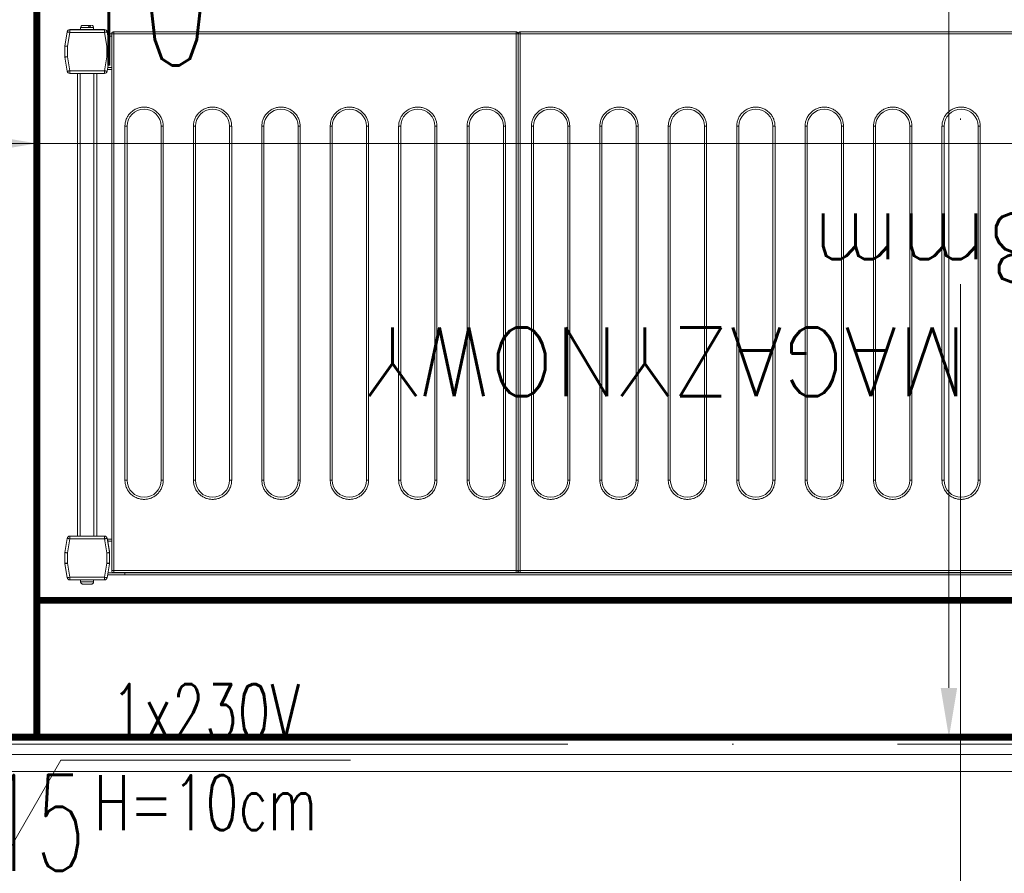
# Model space of a CAD drawing. Header units: millimetres. Extents: x -2074 to 12588, y -3630 to 101167.
# Tile 119 of 256: x 2381 to 2453, y 1347 to 1410. Entities that reach past the tile are written whole.
import ezdxf
from ezdxf.enums import TextEntityAlignment as Align

# ---------------------------------------------------------------- set-up
doc = ezdxf.new("R2010")
doc.units = ezdxf.units.MM
doc.linetypes.add('ACAD_ISO10W100', pattern=[18, 12, -3, 0, -3])
for name, color, linetype, lineweight in [('SelinAr_BUD_osie', 8, 'ACAD_ISO10W100', 18), ('SelinAr_BUD_wymiary', 7, 'Continuous', 18), ('SelinAr_BUD_ściany', 7, 'Continuous', 25), ('SelinAr_BUD_ściany struktura', 8, 'Continuous', 9), ('SelinAr_WYP_chłodnictwo', 8, 'Continuous', 18), ('SelinAr_WYP_instalacje elektryczne', 8, 'Continuous', 18), ('SelinAr_WYP_komory', 8, 'Continuous', 18), ('SelinAr_WYP_ppoż', 1, 'Continuous', 25)]:
    doc.layers.add(name, color=color, linetype=linetype, lineweight=lineweight)
doc.styles.add('Arch-Dim', font='romans.shx', dxfattribs={"width": 0.75})
doc.styles.add('JACEK_07', font='SIMPLEX.SHX', dxfattribs={"width": 0.7})
doc.styles.add('RomanS', font='romans.shx')
doc.styles.add('style1', font='romans.shx', dxfattribs={"width": 0.6})
doc.dimstyles.new('ISO-25 Ania', dxfattribs={"dimtxt": 10, "dimasz": 5, "dimexe": 5, "dimexo": 0.625, "dimtad": 0, "dimrnd": 0.01, "dimtxsty": 'style1', "dimblk": 'ARCHTICK', "dimcen": 5, "dimdle": 5, "dimadec": 0, "dimazin": 0, "dimtfac": 1, "dimtmove": 0, "dimatfit": 3, "dimldrblk": 'ARCHTICK', "dimfxl": 0, "dimarcsym": 0})
doc.dimstyles.new('Standard 50', dxfattribs={"dimscale": 20, "dimtxt": 0.18, "dimasz": 0.18, "dimexe": 0.18, "dimexo": 0.0625, "dimgap": 0.09, "dimtad": 1, "dimdec": 1, "dimzin": 0, "dimdsep": 46, "dimtxsty": 'Arch-Dim', "dimcen": 0.09, "dimclrd": 2, "dimclre": 2, "dimclrt": 1, "dimadec": 0, "dimazin": 0, "dimtfac": 1, "dimtdec": 1, "dimtofl": 0, "dimtmove": 0, "dimatfit": 3, "dimfxl": 0, "dimtolj": 1, "dimtzin": 0, "dimarcsym": 0})

# ---------------------------------------------------------------- blocks, each defined once
blk = doc.blocks.new('_ArchTick')
at = {"color": 0, "linetype": 'ByBlock', "const_width": 0.15}
blk.add_lwpolyline([(-0.5, -0.5), (0.5, 0.5)], dxfattribs=at)
blk = doc.blocks.new('*D455')
at = {"layer": 'Defpoints', "color": 0}
for p in [(2103.157, 1344.741), (2103.157, 554.241), (2670.357, 554.241)]:
    blk.add_point(p, dxfattribs=at)
at = {"layer": 'SelinAr_BUD_wymiary', "color": 0, "lineweight": -2}
for p, q in [((2670.357, 1349.741), (2670.357, 962.116)), ((2665.357, 1344.741), (2675.357, 1344.741)), ((2670.357, 549.241), (2670.357, 936.866)), ((2665.357, 554.241), (2675.357, 554.241))]:
    blk.add_line(p, q, dxfattribs=at)
at = {"layer": 'SelinAr_BUD_wymiary', "color": 0, "lineweight": -2, "xscale": 5, "yscale": 5, "zscale": 5}
for p, rotation in [((2670.357, 1344.741), 90), ((2670.357, 554.241), 270)]:
    blk.add_blockref('_ArchTick', p, dxfattribs=dict(at, rotation=rotation))
at = {"layer": 'SelinAr_BUD_wymiary', "color": 0, "insert": (2670.357, 949.491), "char_height": 10, "attachment_point": 5, "rotation": 90, "style": 'style1'}
blk.add_mtext('790,5', dxfattribs=at)
blk = doc.blocks.new('*D426')
at = {"color": 2, "lineweight": -2}
for p, q in [((41.25, 200), (80.249, 200)), ((76.649, 196.4), (76.649, 3.6)), ((41.25, 0), (80.249, 0))]:
    blk.add_line(p, q, dxfattribs=at)
at = {"color": 2}
for points in [[(76.049, 196.4), (77.249, 196.4), (76.649, 200)], [(76.049, 3.6), (77.249, 3.6), (76.649, 0)]]:
    blk.add_solid(points, dxfattribs=at)
at = {"layer": 'Defpoints', "color": 0}
for p in [(40, 200), (40, 0), (76.649, 0)]:
    blk.add_point(p, dxfattribs=at)
at = {"color": 1, "insert": (73.049, 100), "char_height": 3.6, "attachment_point": 5, "rotation": 90, "style": 'Arch-Dim'}
blk.add_mtext('\\A1;200.0', dxfattribs=at)
blk = doc.blocks.new('*D427')
at = {"color": 2, "lineweight": -2}
for p, q in [((0, 1.25), (0, 46.971)), ((180, 1.25), (180, 46.971)), ((176.4, 43.371), (3.6, 43.371))]:
    blk.add_line(p, q, dxfattribs=at)
at = {"color": 2}
for points in [[(3.6, 43.971), (3.6, 42.771), (0, 43.371)], [(176.4, 43.971), (176.4, 42.771), (180, 43.371)]]:
    blk.add_solid(points, dxfattribs=at)
at = {"layer": 'Defpoints', "color": 0}
for p in [(0, 43.371), (0, 0), (180, 0)]:
    blk.add_point(p, dxfattribs=at)
at = {"color": 1, "insert": (90, 46.971), "char_height": 3.6, "attachment_point": 5, "style": 'Arch-Dim'}
blk.add_mtext('\\A1;180.0', dxfattribs=at)
blk = doc.blocks.new('*D220')
at = {"color": 2, "lineweight": -2}
for p, q in [((0, 1.25), (0, 46.971)), ((180, 1.25), (180, 46.971)), ((176.4, 43.371), (3.6, 43.371))]:
    blk.add_line(p, q, dxfattribs=at)
at = {"color": 2}
for points in [[(3.6, 43.971), (3.6, 42.771), (0, 43.371)], [(176.4, 43.971), (176.4, 42.771), (180, 43.371)]]:
    blk.add_solid(points, dxfattribs=at)
at = {"layer": 'Defpoints', "color": 0}
for p in [(0, 43.371), (0, 0), (180, 0)]:
    blk.add_point(p, dxfattribs=at)
at = {"color": 1, "insert": (90, 46.971), "char_height": 3.6, "attachment_point": 5, "style": 'Arch-Dim'}
blk.add_mtext('\\A1;180.0', dxfattribs=at)
blk = doc.blocks.new('*U618')
at = {"ltscale": 4}
blk.add_line((0, 50), (0, -2060), dxfattribs=at)
blk = doc.blocks.new('*U341')
at = {"layer": 'SelinAr_WYP_instalacje elektryczne'}
blk.add_lwpolyline([(5, 0), (11.252, 10.829), (32.418, 10.829)], dxfattribs=at)
at = {"layer": 'SelinAr_WYP_instalacje elektryczne', "insert": (21.835, 11.053), "char_height": 4, "width": 21.16548, "attachment_point": 5, "style": 'JACEK_07'}
blk.add_mtext('1x230V\\PH=10cm', dxfattribs=at)
blk = doc.blocks.new('*U624')
at = {"ltscale": 4}
blk.add_line((-50, 0), (1785.402, 0), dxfattribs=at)
blk = doc.blocks.new('*U382')
at = {"lineweight": 15}
for p, q in [((4.383, -0.675), (151.283, -0.675)), ((151.283, -0.825), (151.283, -0.675)), ((151.283, -0.675), (152.529, -0.675)), ((152.566, -0.465), (152.386, -1.483)), ((152.763, -0.5), (152.583, -1.517)), ((152.763, -0.3), (152.763, -0.5)), ((155.287, -0.3), (152.763, -0.3)), ((155.287, -0.5), (152.763, -0.5)), ((153.55, -0.15), (153.55, -0.3)), ((154.5, -0.15), (153.55, -0.15)), ((153.557, -0.12), (153.553, -0.12)), ((154.497, -0.12), (154.493, -0.12)), ((154.5, -0.3), (154.5, -0.15)), ((155.287, -0.5), (155.287, -0.3)), ((155.466, -1.517), (155.287, -0.5)), ((155.663, -1.483), (155.484, -0.465)), ((155.484, -0.465), (155.666, -1.5)), ((4.383, -0.825), (151.283, -0.825)), ((122.383, -0.835), (82.983, -0.835)), ((122.383, -0.985), (82.983, -0.985)), ((122.383, -0.835), (122.383, -0.879)), ((122.383, -0.879), (122.383, -0.985)), ((122.383, -40.185), (122.383, -0.985)), ((122.533, -0.985), (122.383, -0.985)), ((122.533, -40.185), (122.533, -0.985)), ((122.683, -0.985), (122.533, -0.985)), ((122.683, -0.879), (122.683, -0.835)), ((152.083, -0.835), (122.683, -0.835)), ((122.683, -0.985), (122.683, -0.879)), ((122.683, -0.985), (122.683, -40.185)), ((152.083, -0.985), (122.683, -0.985)), ((151.283, -0.835), (151.283, -0.825)), ((151.283, -0.825), (152.502, -0.825)), ((152.083, -0.835), (152.083, -0.879)), ((152.083, -0.879), (152.083, -0.985)), ((152.083, -40.185), (152.083, -0.985)), ((152.233, -0.985), (152.083, -0.985)), ((152.233, -40.185), (152.233, -0.985)), ((152.383, -1.5), (152.386, -1.483)), ((152.383, -1.517), (152.383, -1.5)), ((152.383, -1.517), (152.383, -2.3)), ((152.583, -1.517), (152.383, -1.517)), ((152.583, -1.517), (152.583, -2.283)), ((155.466, -2.283), (155.466, -1.517)), ((155.666, -1.517), (155.466, -1.517)), ((155.666, -1.5), (155.666, -2.3)), ((155.666, -2.3), (155.666, -1.517)), ((152.383, -2.375), (152.383, -2.3)), ((152.383, -2.3), (152.566, -3.335)), ((152.515, -3.125), (152.383, -2.375)), ((152.583, -2.283), (152.763, -3.3)), ((155.287, -3.3), (155.466, -2.283)), ((155.484, -3.335), (155.666, -2.3)), ((155.666, -2.3), (155.484, -3.335)), ((152.233, -3.125), (152.515, -3.125)), ((152.233, -3.275), (152.542, -3.275)), ((152.763, -3.3), (155.287, -3.3)), ((152.763, -3.3), (152.763, -3.5)), ((152.763, -3.5), (155.287, -3.5)), ((153.325, -37.291), (153.325, -3.5)), ((153.525, -37.291), (153.525, -3.5)), ((154.525, -37.291), (154.525, -3.5)), ((154.725, -37.291), (154.725, -3.5)), ((155.287, -3.5), (155.287, -3.3)), ((152.763, -37.291), (152.763, -37.491)), ((155.287, -37.291), (152.763, -37.291)), ((155.287, -37.491), (155.287, -37.291)), ((152.233, -37.575), (152.542, -37.575)), ((152.233, -37.725), (152.515, -37.725)), ((152.383, -38.475), (152.515, -37.725)), ((152.566, -37.457), (152.386, -38.474)), ((152.763, -37.491), (152.583, -38.509)), ((155.287, -37.491), (152.763, -37.491)), ((155.466, -38.509), (155.287, -37.491)), ((155.663, -38.474), (155.484, -37.457)), ((152.383, -38.5), (152.383, -38.475)), ((152.383, -38.499), (152.383, -38.5)), ((152.383, -38.5), (152.383, -38.509)), ((152.583, -38.509), (152.383, -38.509)), ((152.383, -38.509), (152.383, -39.291)), ((152.583, -38.509), (152.583, -39.274)), ((155.666, -38.509), (155.466, -38.509)), ((155.466, -39.274), (155.466, -38.509)), ((155.666, -38.5), (155.666, -38.498)), ((155.666, -39.3), (155.666, -38.5)), ((155.666, -39.291), (155.666, -38.509)), ((152.383, -39.291), (152.566, -40.326)), ((152.383, -39.291), (152.383, -39.3)), ((152.383, -39.3), (152.566, -40.335)), ((152.583, -39.274), (152.763, -40.291)), ((155.287, -40.291), (155.466, -39.274)), ((155.484, -40.326), (155.666, -39.291)), ((155.484, -40.335), (155.666, -39.3)), ((82.983, -40.185), (122.383, -40.185)), ((122.383, -40.185), (122.533, -40.185)), ((122.383, -40.332), (122.383, -40.185)), ((122.533, -40.185), (122.683, -40.185)), ((122.683, -40.185), (152.083, -40.185)), ((122.683, -40.185), (122.683, -40.332)), ((152.083, -40.185), (152.233, -40.185)), ((152.083, -40.332), (152.083, -40.185)), ((152.233, -40.025), (152.511, -40.025)), ((152.233, -40.175), (152.537, -40.175)), ((82.983, -40.335), (122.383, -40.335)), ((122.383, -40.335), (122.383, -40.332)), ((122.683, -40.332), (122.683, -40.335)), ((122.683, -40.335), (152.083, -40.335)), ((152.083, -40.335), (152.083, -40.332)), ((152.763, -40.291), (155.287, -40.291)), ((152.763, -40.291), (152.763, -40.491)), ((152.763, -40.491), (155.287, -40.491)), ((152.763, -40.5), (155.287, -40.5)), ((153.55, -40.5), (153.55, -40.65)), ((153.55, -40.65), (154.5, -40.65)), ((153.791, -40.68), (153.901, -40.68)), ((153.941, -40.8), (153.847, -40.8)), ((154.5, -40.65), (154.5, -40.5)), ((155.287, -40.491), (155.287, -40.291))]:
    blk.add_line(p, q, dxfattribs=at)
at = {"color": 253, "lineweight": 15}
for p, q in [((88.763, -33.435), (88.763, -7.585)), ((88.763, -7.585), (88.913, -7.585)), ((88.913, -33.435), (88.913, -7.585)), ((91.413, -7.585), (91.413, -33.435)), ((91.563, -7.585), (91.413, -7.585)), ((91.563, -7.585), (91.563, -33.435)), ((93.763, -33.435), (93.763, -7.585)), ((93.763, -7.585), (93.913, -7.585)), ((93.913, -33.435), (93.913, -7.585)), ((96.413, -7.585), (96.413, -33.435)), ((96.563, -7.585), (96.413, -7.585)), ((96.563, -7.585), (96.563, -33.435)), ((98.763, -33.435), (98.763, -7.585)), ((98.763, -7.585), (98.913, -7.585)), ((98.913, -33.435), (98.913, -7.585)), ((101.413, -7.585), (101.413, -33.435)), ((101.563, -7.585), (101.413, -7.585)), ((101.563, -7.585), (101.563, -33.435)), ((103.763, -33.435), (103.763, -7.585)), ((103.763, -7.585), (103.913, -7.585)), ((103.913, -33.435), (103.913, -7.585)), ((106.413, -7.585), (106.413, -33.435)), ((106.563, -7.585), (106.413, -7.585)), ((106.563, -7.585), (106.563, -33.435)), ((108.763, -33.435), (108.763, -7.585)), ((108.763, -7.585), (108.913, -7.585)), ((108.913, -33.435), (108.913, -7.585)), ((111.413, -7.585), (111.413, -33.435)), ((111.563, -7.585), (111.413, -7.585)), ((111.563, -7.585), (111.563, -33.435)), ((113.763, -33.435), (113.763, -7.585)), ((113.763, -7.585), (113.913, -7.585)), ((113.913, -33.435), (113.913, -7.585)), ((116.413, -7.585), (116.413, -33.435)), ((116.563, -7.585), (116.413, -7.585)), ((116.563, -7.585), (116.563, -33.435)), ((118.763, -33.435), (118.763, -7.585)), ((118.763, -7.585), (118.913, -7.585)), ((118.913, -33.435), (118.913, -7.585)), ((121.413, -7.585), (121.413, -33.435)), ((121.563, -7.585), (121.413, -7.585)), ((121.563, -7.585), (121.563, -33.435)), ((123.463, -33.435), (123.463, -7.585)), ((123.463, -7.585), (123.613, -7.585)), ((123.613, -33.435), (123.613, -7.585)), ((126.113, -7.585), (126.113, -33.435)), ((126.263, -7.585), (126.113, -7.585)), ((126.263, -7.585), (126.263, -33.435)), ((128.463, -33.435), (128.463, -7.585)), ((128.463, -7.585), (128.613, -7.585)), ((128.613, -33.435), (128.613, -7.585)), ((131.113, -7.585), (131.113, -33.435)), ((131.263, -7.585), (131.113, -7.585)), ((131.263, -7.585), (131.263, -33.435)), ((133.463, -33.435), (133.463, -7.585)), ((133.463, -7.585), (133.613, -7.585)), ((133.613, -33.435), (133.613, -7.585)), ((136.113, -7.585), (136.113, -33.435)), ((136.263, -7.585), (136.113, -7.585)), ((136.263, -7.585), (136.263, -33.435)), ((138.463, -33.435), (138.463, -7.585)), ((138.463, -7.585), (138.613, -7.585)), ((138.613, -33.435), (138.613, -7.585)), ((141.113, -7.585), (141.113, -33.435)), ((141.263, -7.585), (141.113, -7.585)), ((141.263, -7.585), (141.263, -33.435)), ((143.463, -33.435), (143.463, -7.585)), ((143.463, -7.585), (143.613, -7.585)), ((143.613, -33.435), (143.613, -7.585)), ((146.113, -7.585), (146.113, -33.435)), ((146.263, -7.585), (146.113, -7.585)), ((146.263, -7.585), (146.263, -33.435)), ((148.463, -33.435), (148.463, -7.585)), ((148.463, -7.585), (148.613, -7.585)), ((148.613, -33.435), (148.613, -7.585)), ((151.113, -7.585), (151.113, -33.435)), ((151.263, -7.585), (151.113, -7.585)), ((151.263, -7.585), (151.263, -33.435)), ((88.913, -33.435), (88.763, -33.435)), ((91.563, -33.435), (91.413, -33.435)), ((93.913, -33.435), (93.763, -33.435)), ((96.563, -33.435), (96.413, -33.435)), ((98.913, -33.435), (98.763, -33.435)), ((101.563, -33.435), (101.413, -33.435)), ((103.913, -33.435), (103.763, -33.435)), ((106.563, -33.435), (106.413, -33.435)), ((108.913, -33.435), (108.763, -33.435)), ((111.563, -33.435), (111.413, -33.435)), ((113.913, -33.435), (113.763, -33.435)), ((116.563, -33.435), (116.413, -33.435)), ((118.913, -33.435), (118.763, -33.435)), ((121.563, -33.435), (121.413, -33.435)), ((123.613, -33.435), (123.463, -33.435)), ((126.263, -33.435), (126.113, -33.435)), ((128.613, -33.435), (128.463, -33.435)), ((131.263, -33.435), (131.113, -33.435)), ((133.613, -33.435), (133.463, -33.435)), ((136.263, -33.435), (136.113, -33.435)), ((138.613, -33.435), (138.463, -33.435)), ((141.263, -33.435), (141.113, -33.435)), ((143.613, -33.435), (143.463, -33.435)), ((146.263, -33.435), (146.113, -33.435)), ((148.613, -33.435), (148.463, -33.435)), ((151.263, -33.435), (151.113, -33.435))]:
    blk.add_line(p, q, dxfattribs=at)
at = {"lineweight": 15, "flags": 128}
for points in [[(152.763, -0.5), (152.724, -0.493), (152.687, -0.487), (152.653, -0.481), (152.623, -0.475), (152.599, -0.471), (152.581, -0.468), (152.569, -0.466), (152.566, -0.465)], [(155.484, -0.465), (155.48, -0.466), (155.469, -0.468), (155.451, -0.471), (155.426, -0.475), (155.396, -0.481), (155.362, -0.487), (155.325, -0.493), (155.287, -0.5)], [(152.386, -1.483), (152.39, -1.483), (152.401, -1.485), (152.419, -1.489), (152.444, -1.493), (152.474, -1.498), (152.508, -1.504), (152.545, -1.511), (152.583, -1.517)], [(155.466, -1.517), (155.505, -1.511), (155.542, -1.504), (155.576, -1.498), (155.606, -1.493), (155.63, -1.489), (155.648, -1.485), (155.66, -1.483), (155.663, -1.483)], [(152.583, -2.283), (152.544, -2.286), (152.507, -2.289), (152.472, -2.292), (152.442, -2.295), (152.417, -2.297), (152.398, -2.299), (152.387, -2.3), (152.383, -2.3)], [(155.666, -2.3), (155.663, -2.3), (155.654, -2.299), (155.64, -2.298), (155.62, -2.296), (155.595, -2.294), (155.566, -2.291), (155.535, -2.288), (155.501, -2.286), (155.466, -2.283)], [(152.542, -3.275), (152.541, -3.272), (152.54, -3.264), (152.537, -3.25), (152.534, -3.231), (152.53, -3.208), (152.526, -3.182), (152.521, -3.154), (152.515, -3.125)], [(152.566, -3.335), (152.569, -3.334), (152.581, -3.332), (152.599, -3.329), (152.623, -3.325), (152.653, -3.319), (152.687, -3.313), (152.724, -3.307), (152.763, -3.3)], [(155.287, -3.3), (155.325, -3.307), (155.362, -3.313), (155.396, -3.319), (155.426, -3.325), (155.451, -3.329), (155.469, -3.332), (155.48, -3.334), (155.484, -3.335)], [(152.515, -37.725), (152.521, -37.696), (152.526, -37.668), (152.53, -37.642), (152.534, -37.619), (152.537, -37.6), (152.54, -37.586), (152.541, -37.578), (152.542, -37.575)], [(152.763, -37.491), (152.724, -37.484), (152.687, -37.478), (152.653, -37.472), (152.623, -37.467), (152.599, -37.462), (152.581, -37.459), (152.569, -37.457), (152.566, -37.457)], [(155.484, -37.457), (155.48, -37.457), (155.469, -37.459), (155.451, -37.462), (155.426, -37.467), (155.396, -37.472), (155.362, -37.478), (155.325, -37.484), (155.287, -37.491)], [(152.386, -38.474), (152.39, -38.475), (152.401, -38.477), (152.419, -38.48), (152.444, -38.484), (152.474, -38.489), (152.508, -38.495), (152.545, -38.502), (152.583, -38.509)], [(155.466, -38.509), (155.505, -38.502), (155.542, -38.495), (155.576, -38.489), (155.606, -38.484), (155.63, -38.48), (155.648, -38.477), (155.66, -38.475), (155.663, -38.474)], [(152.583, -39.274), (152.544, -39.277), (152.507, -39.28), (152.472, -39.283), (152.442, -39.286), (152.417, -39.288), (152.398, -39.29), (152.387, -39.291), (152.383, -39.291)], [(155.666, -39.291), (155.663, -39.291), (155.654, -39.29), (155.64, -39.289), (155.62, -39.287), (155.595, -39.285), (155.566, -39.283), (155.535, -39.28), (155.501, -39.277), (155.466, -39.274)], [(152.566, -40.326), (152.569, -40.325), (152.581, -40.323), (152.599, -40.32), (152.623, -40.316), (152.653, -40.311), (152.687, -40.305), (152.724, -40.298), (152.763, -40.291)], [(155.287, -40.291), (155.325, -40.298), (155.362, -40.305), (155.396, -40.311), (155.426, -40.316), (155.451, -40.32), (155.469, -40.323), (155.48, -40.325), (155.484, -40.326)]]:
    blk.add_lwpolyline(points, dxfattribs=at)
at = {"lineweight": 15}
for centre, radius, start, end in [((152.763, -0.5), 0.2, 90, 170), ((153.7, -0.15), 0.15, 168.46304, 180), ((154.35, -0.15), 0.15, 0, 11.53696), ((155.287, -0.5), 0.2, 10, 90), ((122.383, -0.985), 0.15, 0, 90), ((122.683, -0.985), 0.15, 90, 180), ((152.083, -0.985), 0.15, 0, 90), ((152.583, -1.517), 0.2, 170, 180), ((155.466, -1.517), 0.2, 0, 10), ((152.763, -3.3), 0.2, 190, 270), ((155.287, -3.3), 0.2, 270, 350), ((155.287, -3.3), 0.2, 270, 350), ((152.763, -37.491), 0.2, 90, 170), ((155.287, -37.491), 0.2, 10, 90), ((152.583, -38.509), 0.2, 170, 180), ((155.466, -38.509), 0.2, 0, 10), ((152.763, -40.291), 0.2, 190, 270), ((152.763, -40.3), 0.2, 190, 270), ((153.7, -40.65), 0.15, 180, 270), ((154.35, -40.65), 0.15, 270, 0), ((155.287, -40.291), 0.2, 270, 350), ((155.287, -40.3), 0.2, 270, 350)]:
    blk.add_arc(centre, radius, start, end, dxfattribs=at)
at = {"color": 253, "lineweight": 15}
for centre, start, end in [((90.163, -7.585), 0, 180), ((95.163, -7.585), 0, 180), ((100.163, -7.585), 0, 180), ((105.163, -7.585), 0, 180), ((110.163, -7.585), 0, 180), ((115.163, -7.585), 0, 180), ((120.163, -7.585), 0, 180), ((124.863, -7.585), 0, 180), ((129.863, -7.585), 0, 180), ((134.863, -7.585), 0, 180), ((139.863, -7.585), 0, 180), ((144.863, -7.585), 0, 180), ((149.863, -7.585), 0, 180), ((90.163, -33.435), 180, 0), ((95.163, -33.435), 180, 0), ((100.163, -33.435), 180, 0), ((105.163, -33.435), 180, 0), ((110.163, -33.435), 180, 0), ((115.163, -33.435), 180, 0), ((120.163, -33.435), 180, 0), ((124.863, -33.435), 180, 0), ((129.863, -33.435), 180, 0), ((134.863, -33.435), 180, 0), ((139.863, -33.435), 180, 0), ((144.863, -33.435), 180, 0), ((149.863, -33.435), 180, 0)]:
    blk.add_arc(centre, 1.25, start, end, dxfattribs=at)
at = {"lineweight": 15}
for points, knots in [([(153.705, 0), (153.688, -0.002), (153.654, -0.005), (153.608, -0.031), (153.572, -0.07), (153.562, -0.103), (153.557, -0.12)], [0, 0, 0, 0, 0.250223, 0.50055, 0.748156, 1, 1, 1, 1]), ([(154.344, 0), (154.334, 0), (154.313, 0), (154.236, 0), (154.136, 0), (154.025, 0), (153.913, 0), (153.813, 0), (153.737, 0), (153.716, 0), (153.705, 0)], [0, 0, 0, 0, 0.121175, 0.249996, 0.378825, 0.5, 0.621175, 0.750004, 0.878825, 1, 1, 1, 1]), ([(154.493, -0.12), (154.488, -0.104), (154.478, -0.072), (154.444, -0.033), (154.398, -0.006), (154.363, -0.002), (154.344, 0)], [0, 0, 0, 0, 0.243628, 0.487231, 0.731943, 1, 1, 1, 1]), ([(122.383, -40.332), (122.393, -40.331), (122.414, -40.329), (122.443, -40.32), (122.47, -40.305), (122.5, -40.28), (122.528, -40.24), (122.531, -40.202), (122.533, -40.183)], [0, 0, 0, 0, 0.130781, 0.260045, 0.387974, 0.514588, 0.761732, 1, 1, 1, 1]), ([(122.533, -40.183), (122.535, -40.202), (122.539, -40.24), (122.566, -40.28), (122.597, -40.305), (122.623, -40.32), (122.653, -40.329), (122.673, -40.331), (122.683, -40.332)], [0, 0, 0, 0, 0.238268, 0.485414, 0.612028, 0.740001, 0.869219, 1, 1, 1, 1]), ([(152.083, -40.332), (152.093, -40.331), (152.114, -40.329), (152.143, -40.32), (152.17, -40.305), (152.2, -40.28), (152.228, -40.24), (152.231, -40.202), (152.233, -40.183)], [0, 0, 0, 0, 0.130781, 0.259999, 0.387972, 0.514586, 0.761732, 1, 1, 1, 1]), ([(153.745, -40.8), (153.752, -40.8), (153.774, -40.8), (153.817, -40.8), (153.847, -40.8)], [0, 0, 0, 0, 0.31193, 1, 1, 1, 1]), ([(153.847, -40.8), (153.841, -40.798), (153.828, -40.795), (153.81, -40.769), (153.797, -40.73), (153.793, -40.697), (153.791, -40.68)], [0, 0, 0, 0, 0.250219, 0.500536, 0.748167, 1, 1, 1, 1]), ([(153.901, -40.68), (153.903, -40.696), (153.907, -40.728), (153.92, -40.767), (153.938, -40.794), (153.951, -40.798), (153.958, -40.8)], [0, 0, 0, 0, 0.243636, 0.487267, 0.731983, 1, 1, 1, 1]), ([(153.958, -40.8), (153.995, -40.8), (154.07, -40.8), (154.18, -40.8), (154.272, -40.8), (154.329, -40.8), (154.354, -40.8), (154.348, -40.8), (154.347, -40.8)], [0, 0, 0, 0, 0.188956, 0.389822, 0.590683, 0.779625, 0.968579, 1, 1, 1, 1])]:
    blk.add_open_spline(points, degree=3, knots=knots, dxfattribs=at)
at = {"color": 253, "lineweight": 15}
for points, knots in [([(88.763, -7.585), (88.768, -7.5), (88.777, -7.324), (88.855, -7.063), (88.984, -6.812), (89.166, -6.588), (89.39, -6.406), (89.641, -6.276), (89.902, -6.201), (90.163, -6.177), (90.424, -6.201), (90.685, -6.276), (90.936, -6.406), (91.16, -6.588), (91.342, -6.812), (91.471, -7.063), (91.549, -7.324), (91.559, -7.5), (91.563, -7.585)], [0, 0, 0, 0, 0.058258, 0.120006, 0.18432, 0.250001, 0.315679, 0.379994, 0.441742, 0.500001, 0.558258, 0.620006, 0.684321, 0.749999, 0.81568, 0.879994, 0.941742, 1, 1, 1, 1]), ([(93.763, -7.585), (93.768, -7.5), (93.777, -7.324), (93.855, -7.063), (93.984, -6.812), (94.166, -6.588), (94.39, -6.406), (94.641, -6.276), (94.902, -6.201), (95.163, -6.177), (95.424, -6.201), (95.685, -6.276), (95.936, -6.406), (96.16, -6.588), (96.342, -6.812), (96.471, -7.063), (96.549, -7.324), (96.559, -7.5), (96.563, -7.585)], [0, 0, 0, 0, 0.058258, 0.120006, 0.18432, 0.25, 0.315679, 0.379994, 0.441742, 0.5, 0.558258, 0.620006, 0.68432, 0.75, 0.81568, 0.879994, 0.941742, 1, 1, 1, 1]), ([(98.763, -7.585), (98.768, -7.5), (98.777, -7.324), (98.855, -7.063), (98.984, -6.812), (99.166, -6.588), (99.39, -6.406), (99.641, -6.276), (99.902, -6.201), (100.163, -6.177), (100.424, -6.201), (100.685, -6.276), (100.936, -6.406), (101.16, -6.588), (101.342, -6.812), (101.471, -7.063), (101.549, -7.324), (101.559, -7.5), (101.563, -7.585)], [0, 0, 0, 0, 0.058258, 0.120006, 0.184321, 0.25, 0.31568, 0.379995, 0.441741, 0.5, 0.558258, 0.620006, 0.68432, 0.75, 0.815679, 0.879994, 0.941742, 1, 1, 1, 1]), ([(103.763, -7.585), (103.768, -7.5), (103.777, -7.324), (103.855, -7.063), (103.984, -6.812), (104.166, -6.588), (104.39, -6.406), (104.641, -6.276), (104.902, -6.201), (105.163, -6.177), (105.424, -6.201), (105.685, -6.276), (105.936, -6.406), (106.16, -6.588), (106.342, -6.812), (106.471, -7.063), (106.549, -7.324), (106.559, -7.5), (106.563, -7.585)], [0, 0, 0, 0, 0.058258, 0.120006, 0.184321, 0.25, 0.31568, 0.379994, 0.441742, 0.5, 0.558259, 0.620005, 0.68432, 0.75, 0.815679, 0.879994, 0.941742, 1, 1, 1, 1]), ([(108.763, -7.585), (108.768, -7.5), (108.777, -7.324), (108.855, -7.063), (108.984, -6.812), (109.166, -6.588), (109.39, -6.406), (109.641, -6.276), (109.902, -6.201), (110.163, -6.177), (110.424, -6.201), (110.685, -6.276), (110.936, -6.406), (111.16, -6.588), (111.342, -6.812), (111.471, -7.063), (111.549, -7.324), (111.559, -7.5), (111.563, -7.585)], [0, 0, 0, 0, 0.058258, 0.120006, 0.18432, 0.25, 0.31568, 0.379994, 0.441742, 0.5, 0.558258, 0.620006, 0.684321, 0.75, 0.81568, 0.879994, 0.941742, 1, 1, 1, 1]), ([(113.763, -7.585), (113.768, -7.5), (113.777, -7.324), (113.855, -7.063), (113.984, -6.812), (114.166, -6.588), (114.39, -6.406), (114.641, -6.276), (114.902, -6.201), (115.163, -6.177), (115.424, -6.201), (115.685, -6.276), (115.936, -6.406), (116.16, -6.588), (116.342, -6.812), (116.471, -7.063), (116.549, -7.324), (116.559, -7.5), (116.563, -7.585)], [0, 0, 0, 0, 0.058258, 0.120006, 0.184321, 0.25, 0.315679, 0.379995, 0.441742, 0.5, 0.558259, 0.620005, 0.684319, 0.75, 0.815679, 0.879994, 0.941742, 1, 1, 1, 1]), ([(118.763, -7.585), (118.768, -7.5), (118.777, -7.324), (118.855, -7.063), (118.984, -6.812), (119.166, -6.588), (119.39, -6.406), (119.641, -6.276), (119.902, -6.201), (120.163, -6.177), (120.424, -6.201), (120.685, -6.276), (120.936, -6.406), (121.16, -6.588), (121.342, -6.812), (121.471, -7.063), (121.549, -7.324), (121.559, -7.5), (121.563, -7.585)], [0, 0, 0, 0, 0.058258, 0.120006, 0.184321, 0.25, 0.315681, 0.379995, 0.441741, 0.5, 0.558258, 0.620005, 0.684321, 0.75, 0.815679, 0.879994, 0.941742, 1, 1, 1, 1]), ([(123.463, -7.585), (123.468, -7.5), (123.477, -7.324), (123.555, -7.063), (123.684, -6.812), (123.866, -6.588), (124.09, -6.406), (124.341, -6.276), (124.602, -6.201), (124.863, -6.177), (125.124, -6.201), (125.385, -6.276), (125.636, -6.406), (125.86, -6.588), (126.042, -6.812), (126.171, -7.063), (126.249, -7.324), (126.259, -7.5), (126.263, -7.585)], [0, 0, 0, 0, 0.058258, 0.120006, 0.184321, 0.25, 0.315679, 0.379993, 0.441742, 0.5, 0.558259, 0.620005, 0.684319, 0.75, 0.81568, 0.879994, 0.941742, 1, 1, 1, 1]), ([(128.463, -7.585), (128.468, -7.5), (128.477, -7.324), (128.555, -7.063), (128.684, -6.812), (128.866, -6.588), (129.09, -6.406), (129.341, -6.276), (129.602, -6.201), (129.863, -6.177), (130.124, -6.201), (130.385, -6.276), (130.636, -6.406), (130.86, -6.588), (131.042, -6.812), (131.171, -7.063), (131.249, -7.324), (131.259, -7.5), (131.263, -7.585)], [0, 0, 0, 0, 0.058258, 0.120006, 0.184321, 0.25, 0.315681, 0.379995, 0.441741, 0.5, 0.558258, 0.620005, 0.684321, 0.75, 0.815679, 0.879994, 0.941742, 1, 1, 1, 1]), ([(133.463, -7.585), (133.468, -7.5), (133.477, -7.324), (133.555, -7.063), (133.684, -6.812), (133.866, -6.588), (134.09, -6.406), (134.341, -6.276), (134.602, -6.201), (134.863, -6.177), (135.124, -6.201), (135.385, -6.276), (135.636, -6.406), (135.86, -6.588), (136.042, -6.812), (136.171, -7.063), (136.249, -7.324), (136.259, -7.5), (136.263, -7.585)], [0, 0, 0, 0, 0.058258, 0.120006, 0.18432, 0.250001, 0.315679, 0.379993, 0.441743, 0.500001, 0.558257, 0.620006, 0.68432, 0.750001, 0.81568, 0.879994, 0.941742, 1, 1, 1, 1]), ([(138.463, -7.585), (138.468, -7.5), (138.477, -7.324), (138.555, -7.063), (138.684, -6.812), (138.866, -6.588), (139.09, -6.406), (139.341, -6.276), (139.602, -6.201), (139.863, -6.177), (140.124, -6.201), (140.385, -6.276), (140.636, -6.406), (140.86, -6.588), (141.042, -6.812), (141.171, -7.063), (141.249, -7.324), (141.259, -7.5), (141.263, -7.585)], [0, 0, 0, 0, 0.058258, 0.120006, 0.184321, 0.25, 0.315679, 0.379995, 0.441742, 0.5, 0.558259, 0.620005, 0.684322, 0.75, 0.81568, 0.879994, 0.941742, 1, 1, 1, 1]), ([(143.463, -7.585), (143.468, -7.5), (143.477, -7.324), (143.555, -7.063), (143.684, -6.812), (143.866, -6.588), (144.09, -6.406), (144.341, -6.276), (144.602, -6.201), (144.863, -6.177), (145.124, -6.201), (145.385, -6.276), (145.636, -6.406), (145.86, -6.588), (146.042, -6.812), (146.171, -7.063), (146.249, -7.324), (146.259, -7.5), (146.263, -7.585)], [0, 0, 0, 0, 0.058258, 0.120006, 0.18432, 0.249999, 0.31568, 0.379994, 0.441741, 0.499999, 0.558258, 0.620007, 0.684321, 0.749999, 0.815681, 0.879994, 0.941742, 1, 1, 1, 1]), ([(148.463, -7.585), (148.468, -7.5), (148.477, -7.324), (148.555, -7.063), (148.684, -6.812), (148.866, -6.588), (149.09, -6.406), (149.341, -6.276), (149.602, -6.201), (149.863, -6.177), (150.124, -6.201), (150.385, -6.276), (150.636, -6.406), (150.86, -6.588), (151.042, -6.812), (151.171, -7.063), (151.249, -7.324), (151.259, -7.5), (151.263, -7.585)], [0, 0, 0, 0, 0.058258, 0.120006, 0.184321, 0.25, 0.315679, 0.379993, 0.441742, 0.5, 0.558259, 0.620005, 0.684319, 0.75, 0.81568, 0.879994, 0.941742, 1, 1, 1, 1]), ([(91.563, -33.435), (91.559, -33.52), (91.549, -33.696), (91.471, -33.957), (91.342, -34.208), (91.16, -34.432), (90.936, -34.614), (90.685, -34.744), (90.424, -34.819), (90.163, -34.843), (89.902, -34.819), (89.641, -34.744), (89.39, -34.614), (89.166, -34.432), (88.984, -34.208), (88.855, -33.957), (88.777, -33.696), (88.768, -33.52), (88.763, -33.435)], [0, 0, 0, 0, 0.0582581, 0.1200056, 0.1843203, 0.2500004, 0.3156792, 0.3799943, 0.4417422, 0.4999993, 0.5582578, 0.6200057, 0.6843208, 0.7499996, 0.8156797, 0.8799944, 0.9417419, 1, 1, 1, 1]), ([(96.563, -33.435), (96.559, -33.52), (96.549, -33.696), (96.471, -33.957), (96.342, -34.208), (96.16, -34.432), (95.936, -34.614), (95.685, -34.744), (95.424, -34.819), (95.163, -34.843), (94.902, -34.819), (94.641, -34.744), (94.39, -34.614), (94.166, -34.432), (93.984, -34.208), (93.855, -33.957), (93.777, -33.696), (93.768, -33.52), (93.763, -33.435)], [0, 0, 0, 0, 0.058258, 0.120006, 0.18432, 0.25, 0.31568, 0.379994, 0.441742, 0.5, 0.558258, 0.620006, 0.684321, 0.75, 0.81568, 0.879994, 0.941742, 1, 1, 1, 1]), ([(101.563, -33.435), (101.559, -33.52), (101.549, -33.696), (101.471, -33.957), (101.342, -34.208), (101.16, -34.432), (100.936, -34.614), (100.685, -34.744), (100.424, -34.819), (100.163, -34.843), (99.902, -34.819), (99.641, -34.744), (99.39, -34.614), (99.166, -34.432), (98.984, -34.208), (98.855, -33.957), (98.777, -33.696), (98.768, -33.52), (98.763, -33.435)], [0, 0, 0, 0, 0.058258, 0.120005, 0.184321, 0.25, 0.31568, 0.379994, 0.441742, 0.5, 0.558259, 0.620005, 0.68432, 0.75, 0.815679, 0.879995, 0.941742, 1, 1, 1, 1]), ([(106.563, -33.435), (106.559, -33.52), (106.549, -33.696), (106.471, -33.957), (106.342, -34.208), (106.16, -34.432), (105.936, -34.614), (105.685, -34.744), (105.424, -34.819), (105.163, -34.843), (104.902, -34.819), (104.641, -34.744), (104.39, -34.614), (104.166, -34.432), (103.984, -34.208), (103.855, -33.957), (103.777, -33.696), (103.768, -33.52), (103.763, -33.435)], [0, 0, 0, 0, 0.058258, 0.120005, 0.184321, 0.25, 0.31568, 0.379995, 0.441741, 0.5, 0.558258, 0.620006, 0.68432, 0.75, 0.815679, 0.879995, 0.941742, 1, 1, 1, 1]), ([(111.563, -33.435), (111.559, -33.52), (111.549, -33.696), (111.471, -33.957), (111.342, -34.208), (111.16, -34.432), (110.936, -34.614), (110.685, -34.744), (110.424, -34.819), (110.163, -34.843), (109.902, -34.819), (109.641, -34.744), (109.39, -34.614), (109.166, -34.432), (108.984, -34.208), (108.855, -33.957), (108.777, -33.696), (108.768, -33.52), (108.763, -33.435)], [0, 0, 0, 0, 0.058258, 0.120006, 0.18432, 0.25, 0.315679, 0.379994, 0.441742, 0.5, 0.558258, 0.620006, 0.68432, 0.75, 0.81568, 0.879994, 0.941742, 1, 1, 1, 1]), ([(116.563, -33.435), (116.559, -33.52), (116.549, -33.696), (116.471, -33.957), (116.342, -34.208), (116.16, -34.432), (115.936, -34.614), (115.685, -34.744), (115.424, -34.819), (115.163, -34.843), (114.902, -34.819), (114.641, -34.744), (114.39, -34.614), (114.166, -34.432), (113.984, -34.208), (113.855, -33.957), (113.777, -33.696), (113.768, -33.52), (113.763, -33.435)], [0, 0, 0, 0, 0.058258, 0.120005, 0.184321, 0.25, 0.315681, 0.379995, 0.441741, 0.5, 0.558258, 0.620005, 0.684321, 0.75, 0.815679, 0.879994, 0.941742, 1, 1, 1, 1]), ([(121.563, -33.435), (121.559, -33.52), (121.549, -33.696), (121.471, -33.957), (121.342, -34.208), (121.16, -34.432), (120.936, -34.614), (120.685, -34.744), (120.424, -34.819), (120.163, -34.843), (119.902, -34.819), (119.641, -34.744), (119.39, -34.614), (119.166, -34.432), (118.984, -34.208), (118.855, -33.957), (118.777, -33.696), (118.768, -33.52), (118.763, -33.435)], [0, 0, 0, 0, 0.058258, 0.120006, 0.184321, 0.25, 0.315679, 0.379995, 0.441742, 0.5, 0.558259, 0.620005, 0.684319, 0.75, 0.815679, 0.879995, 0.941742, 1, 1, 1, 1]), ([(126.263, -33.435), (126.259, -33.52), (126.249, -33.696), (126.171, -33.957), (126.042, -34.208), (125.86, -34.432), (125.636, -34.614), (125.385, -34.744), (125.124, -34.819), (124.863, -34.843), (124.602, -34.819), (124.341, -34.744), (124.09, -34.614), (123.866, -34.432), (123.684, -34.208), (123.555, -33.957), (123.477, -33.696), (123.468, -33.52), (123.463, -33.435)], [0, 0, 0, 0, 0.058258, 0.120005, 0.184321, 0.25, 0.315681, 0.379995, 0.441741, 0.5, 0.558258, 0.620007, 0.684321, 0.75, 0.815679, 0.879994, 0.941742, 1, 1, 1, 1]), ([(131.263, -33.435), (131.259, -33.52), (131.249, -33.696), (131.171, -33.957), (131.042, -34.208), (130.86, -34.432), (130.636, -34.614), (130.385, -34.744), (130.124, -34.819), (129.863, -34.843), (129.602, -34.819), (129.341, -34.744), (129.09, -34.614), (128.866, -34.432), (128.684, -34.208), (128.555, -33.957), (128.477, -33.696), (128.468, -33.52), (128.463, -33.435)], [0, 0, 0, 0, 0.058258, 0.120006, 0.184321, 0.25, 0.315679, 0.379995, 0.441742, 0.5, 0.558259, 0.620005, 0.684319, 0.75, 0.815679, 0.879995, 0.941742, 1, 1, 1, 1]), ([(136.263, -33.435), (136.259, -33.52), (136.249, -33.696), (136.171, -33.957), (136.042, -34.208), (135.86, -34.432), (135.636, -34.614), (135.385, -34.744), (135.124, -34.819), (134.863, -34.843), (134.602, -34.819), (134.341, -34.744), (134.09, -34.614), (133.866, -34.432), (133.684, -34.208), (133.555, -33.957), (133.477, -33.696), (133.468, -33.52), (133.463, -33.435)], [0, 0, 0, 0, 0.058258, 0.120006, 0.18432, 0.249999, 0.31568, 0.379994, 0.441743, 0.499999, 0.558257, 0.620007, 0.68432, 0.749999, 0.81568, 0.879994, 0.941742, 1, 1, 1, 1]), ([(141.263, -33.435), (141.259, -33.52), (141.249, -33.696), (141.171, -33.957), (141.042, -34.208), (140.86, -34.432), (140.636, -34.614), (140.385, -34.744), (140.124, -34.819), (139.863, -34.843), (139.602, -34.819), (139.341, -34.744), (139.09, -34.614), (138.866, -34.432), (138.684, -34.208), (138.555, -33.957), (138.477, -33.696), (138.468, -33.52), (138.463, -33.435)], [0, 0, 0, 0, 0.058258, 0.120005, 0.184321, 0.25, 0.315679, 0.379995, 0.441741, 0.5, 0.558258, 0.620005, 0.684321, 0.75, 0.815679, 0.879994, 0.941742, 1, 1, 1, 1]), ([(146.263, -33.435), (146.259, -33.52), (146.249, -33.696), (146.171, -33.957), (146.042, -34.208), (145.86, -34.432), (145.636, -34.614), (145.385, -34.744), (145.124, -34.819), (144.863, -34.843), (144.602, -34.819), (144.341, -34.744), (144.09, -34.614), (143.866, -34.432), (143.684, -34.208), (143.555, -33.957), (143.477, -33.696), (143.468, -33.52), (143.463, -33.435)], [0, 0, 0, 0, 0.058258, 0.120006, 0.18432, 0.250001, 0.315679, 0.379993, 0.441742, 0.500001, 0.558259, 0.620006, 0.68432, 0.750001, 0.81568, 0.879994, 0.941742, 1, 1, 1, 1]), ([(151.263, -33.435), (151.259, -33.52), (151.249, -33.696), (151.171, -33.957), (151.042, -34.208), (150.86, -34.432), (150.636, -34.614), (150.385, -34.744), (150.124, -34.819), (149.863, -34.843), (149.602, -34.819), (149.341, -34.744), (149.09, -34.614), (148.866, -34.432), (148.684, -34.208), (148.555, -33.957), (148.477, -33.696), (148.468, -33.52), (148.463, -33.435)], [0, 0, 0, 0, 0.058258, 0.120005, 0.184321, 0.25, 0.315681, 0.379995, 0.441741, 0.5, 0.558258, 0.620007, 0.684321, 0.75, 0.815679, 0.879994, 0.941742, 1, 1, 1, 1])]:
    blk.add_open_spline(points, degree=3, knots=knots, dxfattribs=at)
at = {"insert": (77.85, -20.4), "char_height": 5, "width": 155.7, "attachment_point": 5, "style": 'RomanS'}
blk.add_mtext('REGAŁ CHŁODNICZY MAGAZYNOWY\\P1557x408mm', dxfattribs=at)
blk = doc.blocks.new('*D754')
at = {"layer": 'Defpoints', "color": 0}
for p in [(2372.157, 1557.241), (2382.157, 1557.241), (2372.157, 1432.241)]:
    blk.add_point(p, dxfattribs=at)
at = {"layer": 'SelinAr_BUD_wymiary', "color": 0, "lineweight": -2}
for p, q in [((2372.157, 1442.241), (2372.157, 1427.241)), ((2382.157, 1442.241), (2382.157, 1427.241)), ((2387.157, 1432.241), (2367.157, 1432.241)), ((2377.157, 1432.241), (2383.438, 1411.304)), ((2383.438, 1411.304), (2384.688, 1411.304))]:
    blk.add_line(p, q, dxfattribs=at)
at = {"layer": 'SelinAr_BUD_wymiary', "color": 0, "lineweight": -2, "xscale": 5, "yscale": 5, "zscale": 5, "rotation": 180}
blk.add_blockref('_ArchTick', (2372.157, 1432.241), dxfattribs=at)
at = {"layer": 'SelinAr_BUD_wymiary', "color": 0, "lineweight": -2, "xscale": 5, "yscale": 5, "zscale": 5}
blk.add_blockref('_ArchTick', (2382.157, 1432.241), dxfattribs=at)
at = {"layer": 'SelinAr_BUD_wymiary', "color": 0, "insert": (2389.741, 1411.304), "char_height": 10, "attachment_point": 5, "style": 'style1'}
blk.add_mtext('10', dxfattribs=at)
blk = doc.blocks.new('*D818')
at = {"layer": 'Defpoints', "color": 0}
for p in [(2427.157, 1547.241), (2472.157, 1367.241), (2542.157, 1367.241)]:
    blk.add_point(p, dxfattribs=at)
at = {"layer": 'SelinAr_BUD_wymiary', "color": 0, "lineweight": -2}
for p, q in [((2472.157, 1552.241), (2472.157, 1465.152)), ((2462.157, 1547.241), (2477.157, 1547.241)), ((2472.157, 1362.241), (2472.157, 1449.33)), ((2482.157, 1367.241), (2467.157, 1367.241))]:
    blk.add_line(p, q, dxfattribs=at)
at = {"layer": 'SelinAr_BUD_wymiary', "color": 0, "lineweight": -2, "xscale": 5, "yscale": 5, "zscale": 5}
for p, rotation in [((2472.157, 1547.241), 90), ((2472.157, 1367.241), 270)]:
    blk.add_blockref('_ArchTick', p, dxfattribs=dict(at, rotation=rotation))
at = {"layer": 'SelinAr_BUD_wymiary', "color": 0, "insert": (2472.157, 1457.241), "char_height": 10, "attachment_point": 5, "rotation": 90, "style": 'style1'}
blk.add_mtext('180', dxfattribs=at)
blk = doc.blocks.new('*U425')
at = {"const_width": 0.5}
blk.add_lwpolyline([(125, 190), (125, 200), (180, 200), (180, 0), (0, 0), (0, 200), (55, 200), (55, 190), (10, 190), (10, 10), (170, 10), (170, 190)], close=True, dxfattribs=at)
dim = blk.add_linear_dim(base=(76.649, 0), p1=(40, 200), p2=(40, 0), angle=90, dimstyle='Standard 50', override={"dimfxl": 50, "dimfxlon": 1})
dim.commit()
dim.dimension.update_dxf_attribs({"geometry": '*D426', "text_midpoint": (73.049, 100)})
dim = blk.add_linear_dim(base=(0, 43.371), p1=(180, 0), p2=(0, 0), dimstyle='Standard 50', override={"dimfxl": 50, "dimfxlon": 1})
dim.commit()
dim.dimension.update_dxf_attribs({"geometry": '*D427', "text_midpoint": (90, 46.971)})
blk = doc.blocks.new('*U428')
at = {"const_width": 0.5}
blk.add_lwpolyline([(125, 250), (125, 260), (180, 260), (180, 0), (0, 0), (0, 260), (55, 260), (55, 250), (10, 250), (10, 10), (170, 10), (170, 250)], close=True, dxfattribs=at)
dim = blk.add_linear_dim(base=(0, 43.371), p1=(180, 0), p2=(0, 0), dimstyle='Standard 50', override={"dimfxl": 50, "dimfxlon": 1})
dim.commit()
dim.dimension.update_dxf_attribs({"geometry": '*D220', "text_midpoint": (90, 46.971)})

msp = doc.modelspace()

# ---------------------------------------------------------------- linework, layer by layer
at = {"layer": 'SelinAr_BUD_ściany'}
msp.add_lwpolyline([(2202.157, 1357.241), (2557.157, 1357.241), (2557.157, 1565.241), (2567.157, 1565.241), (2567.157, 1522.241), (2817.157, 1522.241), (2817.157, 1670.241), (2567.157, 1670.241), (2567.157, 1665.241), (2557.157, 1665.241), (2557.157, 1685.241), (2567.157, 1685.241), (2567.157, 1680.241), (2817.157, 1680.241), (2817.157, 1860.241)], dxfattribs=at)
at = {"layer": 'SelinAr_BUD_ściany struktura'}
for points in [[(2103.157, 1355.991), (2193.407, 1355.991), (2193.407, 1448.491), (2113.407, 1448.491), (2113.407, 1455.991), (2193.407, 1455.991), (2193.407, 1615.991), (2200.907, 1615.991), (2200.907, 1355.991), (2558.407, 1355.991), (2558.407, 1565.241)], [(2559.657, 1565.241), (2559.657, 1354.741), (2199.657, 1354.741), (2199.657, 1614.741), (2194.657, 1614.741), (2194.657, 1454.741), (2114.657, 1454.741), (2114.657, 1449.741), (2194.657, 1449.741), (2194.657, 1354.741), (2103.157, 1354.741)]]:
    msp.add_lwpolyline(points, dxfattribs=at)

# ---------------------------------------------------------------- block references
at = {"layer": 'SelinAr_BUD_osie'}
for name, p in [('*U618', (2449.657, 2349.741)), ('*U624', (1701.955, 1356.741))]:
    msp.add_blockref(name, p, dxfattribs=at)
at = {"layer": 'SelinAr_WYP_chłodnictwo'}
msp.add_blockref('*U341', (2372.657, 1344.741), dxfattribs=at)
at = {"layer": 'SelinAr_WYP_komory'}
for name, p in [('*U428', (2202.157, 1357.241)), ('*U425', (2372.157, 1357.241))]:
    msp.add_blockref(name, p, dxfattribs=at)
at = {"layer": 'SelinAr_WYP_komory', "linetype": 'Continuous', "lineweight": 25, "rotation": 180}
msp.add_blockref('*U382', (2539.861, 1368.43), dxfattribs=at)

# ---------------------------------------------------------------- texts
at = {"layer": 'SelinAr_WYP_ppoż', "style": 'style1', "width": 0.6}
msp.add_text('EI15', height=7, dxfattribs=at).set_placement((2379.657, 1350.991), align=Align.MIDDLE_CENTER)

# ---------------------------------------------------------------- dimensions: what is measured, and where the dimension line sits
at = {"layer": 'SelinAr_BUD_wymiary'}
dim = msp.add_linear_dim(base=(2372.157, 1432.241), p1=(2382.157, 1557.241), p2=(2372.157, 1557.241), dimstyle='ISO-25 Ania', override={"dimtmove": 1, "dimfxl": 10, "dimarcsym": 2}, dxfattribs=at)
dim.commit()
dim.dimension.update_dxf_attribs({"geometry": '*D754', "text_midpoint": (2385.313, 1411.304)})
for base, p1, p2, override, picture, middle in [((2472.157, 1367.241), (2427.157, 1547.241), (2542.157, 1367.241), {"dimtmove": 1, "dimfxl": 10, "dimarcsym": 2}, '*D818', (2472.157, 1457.241)), ((2670.357, 554.241), (2103.157, 1344.741), (2103.157, 554.241), {"dimarcsym": 2}, '*D455', (2670.357, 949.491))]:
    dim = msp.add_linear_dim(base=base, p1=p1, p2=p2, angle=90, dimstyle='ISO-25 Ania', override=override, dxfattribs=at)
    dim.commit()
    dim.dimension.update_dxf_attribs({"geometry": picture, "text_midpoint": middle})

doc.saveas('drawing.dxf')
